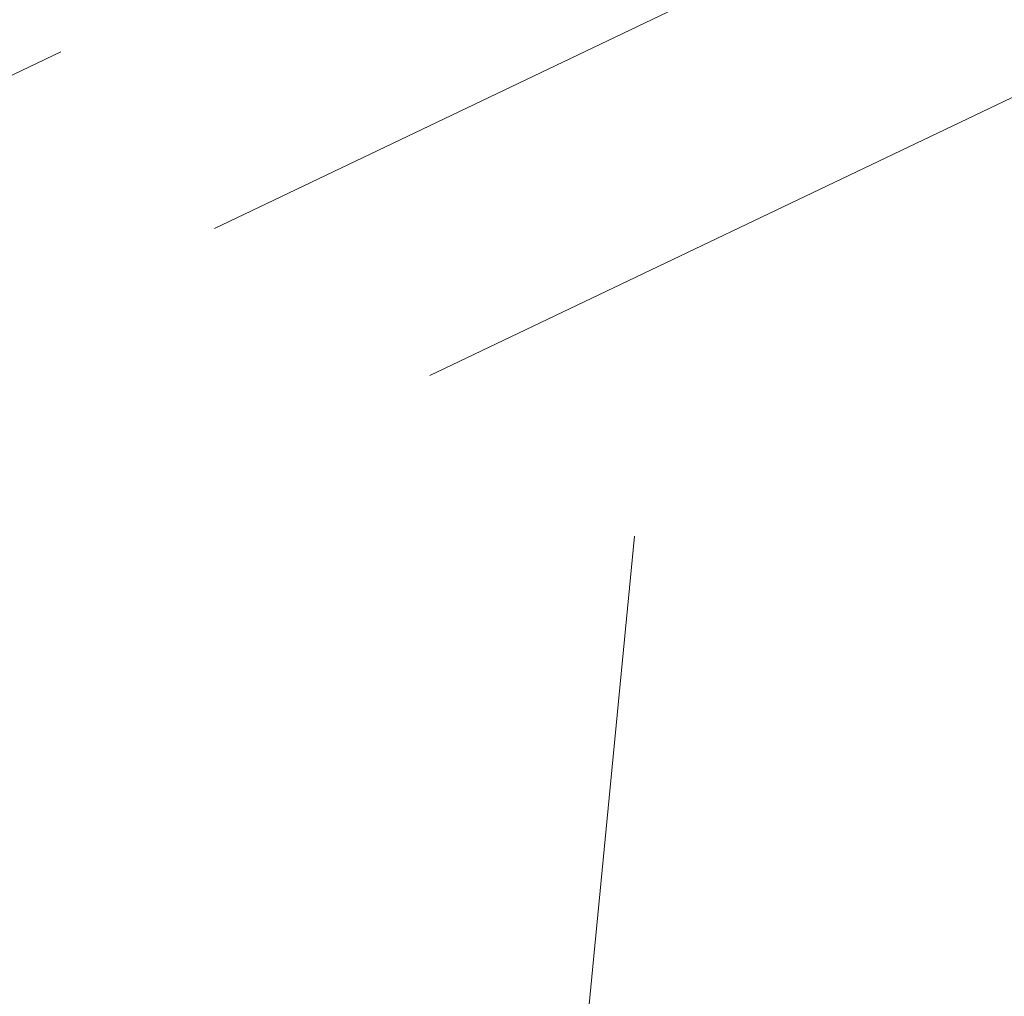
# Model space of a CAD drawing. Extents: x 1620708 to 2082925, y 607056 to 634194.
# Tile 82 of 256: x 1620923.108 to 1620923.27, y 607370.002 to 607370.162. Entities that reach past the tile are written whole.
import ezdxf

# ---------------------------------------------------------------- set-up
doc = ezdxf.new("R2010")
doc.units = 0
doc.header["$MEASUREMENT"] = 0
doc.linetypes.add('DGN Style 5', pattern=[0.19014183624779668, 0.08148935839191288, -0.1086524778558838])
doc.linetypes.add('HIDDEN2', pattern=[0.1875, 0.125, -0.0625])
doc.layers.add('DT_X_Contour_Major', color=1, linetype='HIDDEN2', lineweight=9)
doc.layers.add('PV_X_Walk', color=120, linetype='DGN Style 5', lineweight=0)
doc.layers.add('DT_X_Contour_Minor', color=1, linetype='HIDDEN2', lineweight=9, transparency=0.5)

msp = doc.modelspace()

# ---------------------------------------------------------------- linework, layer by layer
at = {"layer": 'DT_X_Contour_Major', "elevation": 1050, "flags": 128}
msp.add_lwpolyline([(1621012.897367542, 607435.6756074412), (1621013.004929, 607435.2389940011), (1621014.915409, 607428.035790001), (1621014.911513, 607427.339198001), (1621014.638143, 607426.236055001), (1621014.0953, 607424.7263600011), (1621013.282982, 607422.810113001), (1621010.757506, 607417.158055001), (1621009.877553, 607415.267581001), (1621009.131802, 607413.835203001), (1621008.520253, 607412.8609210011), (1621008.042906, 607412.344736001), (1621006.948917, 607411.5790350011), (1621006.381621, 607411.1269750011), (1621005.500225, 607410.345070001), (1621004.304729, 607409.233320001), (1621002.795133, 607407.7917250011), (1620998.350742, 607403.5076790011), (1620996.811144, 607402.044757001), (1620995.525643, 607400.8690260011), (1620994.494239, 607399.980486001), (1620993.716931, 607399.379138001), (1620991.982907, 607398.158462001), (1620991.385643, 607397.7500270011), (1620990.894371, 607397.440229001), (1620990.509091, 607397.229067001), (1620990.229802, 607397.116542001), (1620989.626353, 607396.9479910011), (1620989.385597, 607396.8579010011), (1620989.115916, 607396.714044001), (1620988.81731, 607396.516419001), (1620988.489779, 607396.265026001), (1620987.577796, 607395.522957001), (1620987.220386, 607395.2749250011), (1620986.832145, 607395.087383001), (1620986.413073, 607394.9603290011), (1620985.963169, 607394.893765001), (1620984.722315, 607394.796912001), (1620984.210602, 607394.764428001), (1620983.606101, 607394.739618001), (1620982.908814, 607394.722479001), (1620982.11874, 607394.713014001), (1620978.215224, 607394.686744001), (1620976.881683, 607394.1146090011), (1620976.444605, 607393.9268520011), (1620975.704889, 607393.6087820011), (1620974.662535, 607393.1604000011), (1620973.317542, 607392.5817050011), (1620969.327378, 607390.864769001), (1620967.906391, 607390.251237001), (1620966.636054, 607389.6983430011), (1620965.516367, 607389.206086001), (1620964.547329, 607388.7744670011), (1620962.164094, 607387.704334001), (1620961.180716, 607387.263645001), (1620960.018008, 607386.7441770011), (1620958.67597, 607386.145929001), (1620957.154603, 607385.468903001), (1620952.858518, 607383.558461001), (1620951.306839, 607382.867825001), (1620949.873864, 607382.228749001), (1620948.559595, 607381.641233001), (1620947.36403, 607381.105277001), (1620944.334131, 607379.7448080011), (1620943.195364, 607379.2327420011), (1620942.051487, 607378.716897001), (1620940.9025, 607378.197273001), (1620939.748403, 607377.673869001), (1620936.663998, 607376.273086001), (1620935.508695, 607375.748936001), (1620934.35609, 607375.227073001), (1620933.206183, 607374.707497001), (1620932.058975, 607374.1902080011), (1620929.00335, 607372.8138210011), (1620927.966843, 607372.3469810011), (1620927.149044, 607371.978753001), (1620926.54995, 607371.7091350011), (1620926.169563, 607371.538128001), (1620925.446807, 607371.213592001), (1620925.143023, 607371.075291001), (1620924.773739, 607370.9037930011), (1620924.338954, 607370.699095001), (1620923.838669, 607370.4612000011), (1620922.417241, 607369.782547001), (1620921.939599, 607369.5546520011), (1620921.57274, 607369.3799570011), (1620921.316667, 607369.258462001), (1620921.171379, 607369.1901670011), (1620920.931656, 607369.078980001), (1620920.798302, 607369.0176800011), (1620920.578032, 607368.9171700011), (1620920.270846, 607368.7774510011), (1620919.876745, 607368.5985220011), (1620917.834803, 607367.6720300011), (1620917.609897, 607367.188407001), (1620917.550801, 607367.080278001), (1620917.469901, 607366.9631580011), (1620917.367198, 607366.837048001), (1620917.242692, 607366.701947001), (1620916.881604, 607366.329691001), (1620916.700384, 607366.067565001), (1620916.427541, 607365.5603810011), (1620916.063075, 607364.8081390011), (1620915.606986, 607363.8108390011), (1620914.268583, 607360.8246260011), (1620913.714473, 607359.716969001), (1620913.055945, 607358.6336590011), (1620912.292998, 607357.574695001), (1620911.425633, 607356.5400760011), (1620908.973435, 607353.813556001), (1620908.143664, 607352.890101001), (1620907.493499, 607352.164626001), (1620907.022942, 607351.6371310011), (1620906.731991, 607351.307616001), (1620906.195597, 607350.6928830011), (1620906.01714, 607350.489996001), (1620905.884061, 607350.3423850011), (1620905.796363, 607350.2500490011), (1620905.754044, 607350.2129880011), (1620905.701699, 607350.187862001), (1620905.439272, 607350.0300900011), (1620904.691252, 607349.5756210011), (1620903.457637, 607348.824454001), (1620901.738428, 607347.776590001), (1620896.506413, 607344.586687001), (1620894.755131, 607343.5232520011), (1620893.425295, 607342.7253750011), (1620892.516908, 607342.1930550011), (1620892.029967, 607341.926293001), (1620891.293388, 607341.5690040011), (1620890.699438, 607341.2800220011), (1620889.470024, 607340.681040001), (1620887.605145, 607339.772060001), (1620885.104802, 607338.553082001), (1620877.589934, 607334.889141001), (1620875.062506, 607333.6618180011), (1620873.116376, 607332.7278050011), (1620871.751542, 607332.0871020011), (1620870.968004, 607331.739709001), (1620869.653633, 607331.204408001), (1620869.201028, 607331.018554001), (1620868.828991, 607330.862470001), (1620868.537523, 607330.7361540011), (1620868.326623, 607330.639608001), (1620867.871647, 607330.421842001), (1620867.657196, 607330.3584810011), (1620867.355077, 607330.331723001), (1620866.965289, 607330.3415670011), (1620866.487833, 607330.3880130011), (1620865.097724, 607330.560674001), (1620864.469202, 607330.520255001), (1620863.626218, 607330.269505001), (1620862.568772, 607329.808423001), (1620861.296864, 607329.1370100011), (1620857.619159, 607327.0661310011), (1620857.534267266, 607327.0198215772)], dxfattribs=at)
at = {"layer": 'DT_X_Contour_Minor', "transparency": 33554559, "flags": 128}
for points, elevation in [([(1620857.614780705, 607327.8227731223), (1620861.913083, 607330.243104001), (1620863.388845, 607331.051579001), (1620864.517826, 607331.6197620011), (1620865.300028, 607331.947653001), (1620865.73545, 607332.035253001), (1620866.434203, 607331.9484640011), (1620866.689011, 607331.932205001), (1620866.929368, 607331.948520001), (1620867.155274, 607331.9974100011), (1620867.36673, 607332.078874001), (1620867.911346, 607332.339544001), (1620868.119371, 607332.437019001), (1620868.334984, 607332.533940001), (1620868.558185, 607332.6303080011), (1620868.788974, 607332.726123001), (1620869.414529, 607332.9808910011), (1620869.854174, 607333.1787640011), (1620870.703944, 607333.581305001), (1620871.963838, 607334.1885140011), (1620873.633857, 607335.0003930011), (1620882.384237, 607339.2667180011), (1620886.537101, 607341.5103080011), (1620887.369258, 607341.965402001), (1620888.085933, 607342.3691460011), (1620888.687124, 607342.721540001), (1620889.172832, 607343.0225840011), (1620890.691988, 607344.0000660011), (1620890.969796, 607344.1788180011), (1620891.225096, 607344.343087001), (1620891.298546, 607344.390348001), (1620891.565683, 607344.551048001), (1620892.312005, 607344.9977010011), (1620893.537511, 607345.730309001), (1620895.242203, 607346.748870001), (1620900.426962, 607349.8463050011), (1620902.158979, 607350.8807200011), (1620903.466462, 607351.660890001), (1620904.349411, 607352.1868140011), (1620904.807826, 607352.4584930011), (1620905.464218, 607352.843974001), (1620905.734623, 607353.024211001), (1620906.053542, 607353.275811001), (1620906.420975, 607353.598774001), (1620906.836922, 607353.993099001), (1620908.891212, 607355.999799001), (1620911.359664, 607358.7443920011), (1620911.849435, 607359.319101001), (1620912.260837, 607359.866973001), (1620912.593872, 607360.388009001), (1620912.848539, 607360.8822090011), (1620913.423162, 607362.164293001), (1620913.641367, 607362.6501550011), (1620913.865017, 607363.1461780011), (1620914.094112, 607363.652361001), (1620914.328651, 607364.168704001), (1620915.435872, 607366.602015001), (1620915.958495, 607366.8653920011), (1620916.061751, 607366.917408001), (1620916.147537, 607366.9605810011), (1620916.215853, 607366.9949110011), (1620916.266699, 607367.020398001), (1620916.378996, 607367.0765720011), (1620916.416637, 607367.095103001), (1620916.445335, 607367.108566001), (1620916.465092, 607367.116959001), (1620916.475906, 607367.120283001), (1620916.492822, 607367.1223910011), (1620916.50373, 607367.1256290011), (1620916.523766, 607367.133765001), (1620916.55293, 607367.1467970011), (1620916.591223, 607367.1647270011), (1620916.705508, 607367.219069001), (1620916.742749, 607367.236405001), (1620916.768758, 607367.2476550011), (1620916.783535, 607367.2528210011), (1620916.787081, 607367.2519020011), (1620916.781559, 607367.2413370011), (1620916.847366, 607367.2685510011), (1620917.048929, 607367.358118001), (1620917.386247, 607367.510036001), (1620917.859321, 607367.724307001), (1620919.30186, 607368.3788300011), (1620919.798662, 607368.604482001), (1620920.207166, 607368.790542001), (1620920.527372, 607368.9370130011), (1620920.75928, 607369.043893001), (1620921.259968, 607369.276120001), (1620921.480195, 607369.3790270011), (1620921.765359, 607369.5135780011), (1620922.115461, 607369.6797720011), (1620922.5305, 607369.877611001), (1620923.723853, 607370.447370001), (1620924.166892, 607370.6574340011), (1620924.600996, 607370.860307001), (1620925.026164, 607371.055987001), (1620925.442397, 607371.2444760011), (1620926.540436, 607371.737525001), (1620927.02094, 607371.953454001), (1620927.638925, 607372.2314570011), (1620928.394389, 607372.571532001), (1620929.287333, 607372.9736800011), (1620931.851823, 607374.128838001), (1620932.814639, 607374.562982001), (1620933.77972, 607374.999046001), (1620934.747065, 607375.4370290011), (1620935.716674, 607375.876932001), (1620938.305319, 607377.0525650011), (1620939.342711, 607377.522732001), (1620940.513403, 607378.051505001), (1620941.817395, 607378.638886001), (1620943.254687, 607379.2848750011), (1620947.265199, 607381.0856540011), (1620948.749991, 607381.751618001), (1620950.196486, 607382.398927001), (1620951.604682, 607383.027580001), (1620952.97458, 607383.6375770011), (1620956.576576, 607385.2393620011), (1620957.921393, 607385.838099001), (1620959.254347, 607386.432973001), (1620960.575439, 607387.023982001), (1620961.884668, 607387.611128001), (1620965.360128, 607389.171698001), (1620966.657177, 607389.751170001), (1620967.941727, 607390.319162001), (1620969.21378, 607390.875671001), (1620970.473334, 607391.4207000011), (1620973.815481, 607392.858799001), (1620975.019254, 607393.3766390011), (1620976.123963, 607393.851582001), (1620977.129607, 607394.283629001), (1620978.036187, 607394.6727810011), (1620982.035743, 607396.388730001), (1620982.410179, 607396.391250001), (1620982.551367, 607396.3972630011), (1620982.814459, 607396.4142210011), (1620983.199456, 607396.4421260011), (1620983.706357, 607396.4809760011), (1620985.220632, 607396.599170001), (1620985.769672, 607396.6804020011), (1620986.281088, 607396.8354520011), (1620986.754877, 607397.064319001), (1620987.191042, 607397.367004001), (1620988.30398, 607398.2725880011), (1620988.673225, 607398.5708680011), (1620988.946257, 607398.7865180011), (1620989.123076, 607398.9195390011), (1620989.203682, 607398.9699310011), (1620989.290347, 607398.9941380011), (1620989.330457, 607399.010298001), (1620989.385789, 607399.0406240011), (1620989.456344, 607399.0851160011), (1620989.54212, 607399.143774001), (1620989.791153, 607399.319082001), (1620990.129198, 607399.6236880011), (1620990.956557, 607400.4060250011), (1620992.273232, 607401.666092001), (1620994.079221, 607403.403890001), (1620999.547612, 607408.674993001), (1621001.378905, 607410.4304550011), (1621002.771492, 607411.743513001), (1621003.725373, 607412.614169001), (1621004.240548, 607413.042421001), (1621005.029405, 607413.594554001), (1621005.373612, 607413.9667670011), (1621005.81459, 607414.669306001), (1621006.352338, 607415.702169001), (1621006.986857, 607417.065358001), (1621008.807937, 607421.1409640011), (1621009.379052, 607422.577908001), (1621009.726588, 607423.832039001), (1621009.850546, 607424.9033560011), (1621009.750924, 607425.791859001), (1621009.187162, 607427.917448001), (1621008.945918, 607428.827025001), (1621008.645008, 607429.961565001), (1621008.284432, 607431.3210670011), (1621007.864191, 607432.905531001), (1621006.663991, 607437.430720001), (1621006.248387, 607439.117739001), (1621005.901725, 607440.7849060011), (1621005.624006, 607442.432220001), (1621005.415228, 607444.0596810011), (1621004.601796, 607451.6081760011)], 1051), ([(1621018.169602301, 607425.4151227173), (1621017.758028, 607424.479263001), (1621014.528154, 607417.2507510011), (1621013.402768, 607414.8329920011), (1621012.449014, 607413.001100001), (1621011.666894, 607411.755075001), (1621011.056408, 607411.0949170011), (1621009.657287, 607410.1156500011), (1621009.037869, 607409.6397810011), (1621008.228958, 607408.946626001), (1621007.230553, 607408.0361850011), (1621006.042654, 607406.908457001), (1621002.622263, 607403.611467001), (1621001.349056, 607402.4234220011), (1621000.094728, 607401.332028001), (1620998.859279, 607400.3372850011), (1620997.642709, 607399.4391930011), (1620994.423693, 607397.1731500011), (1620993.314942, 607396.4149380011), (1620992.402953, 607395.839833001), (1620991.687724, 607395.447836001), (1620991.169256, 607395.238947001), (1620990.049023, 607394.9260510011), (1620989.648118, 607394.796263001), (1620989.285575, 607394.641569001), (1620988.961395, 607394.461969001), (1620988.675578, 607394.2574640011), (1620987.96455, 607393.678909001), (1620987.685896, 607393.4855310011), (1620987.383203, 607393.339314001), (1620987.056473, 607393.240257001), (1620986.705705, 607393.1883600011), (1620985.738273, 607393.112848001), (1620985.287787, 607393.087176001), (1620984.661901, 607393.066791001), (1620983.860616, 607393.0516960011), (1620982.883932, 607393.041888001), (1620980.045576, 607393.022787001), (1620979.060106, 607393.001618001), (1620978.232464, 607392.952436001), (1620977.562648, 607392.875243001), (1620977.050659, 607392.770036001), (1620975.895792, 607392.4521370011), (1620975.465356, 607392.345203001), (1620975.040198, 607392.262826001), (1620974.620317, 607392.205005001), (1620974.205714, 607392.1717410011), (1620972.283214, 607392.073807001), (1620966.976915, 607389.7905490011), (1620965.921468, 607389.335264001), (1620965.029254, 607388.9479510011), (1620964.300275, 607388.628609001), (1620963.734529, 607388.3772370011), (1620962.443519, 607387.797541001), (1620961.785992, 607387.5033080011), (1620960.781668, 607387.0553810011), (1620959.430548, 607386.4537590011), (1620957.732631, 607385.698444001), (1620952.742457, 607383.479345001), (1620951.008995, 607382.7080710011), (1620949.551243, 607382.058572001), (1620948.369198, 607381.530849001), (1620947.462862, 607381.1249010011), (1620945.413576, 607380.204742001), (1620944.573334, 607379.8265990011), (1620943.589572, 607379.382290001), (1620942.46229, 607378.8718140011), (1620941.191487, 607378.2951720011), (1620937.611321, 607376.6692390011), (1620936.270324, 607376.0608420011), (1620934.93246, 607375.4550990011), (1620933.597727, 607374.852011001), (1620932.266126, 607374.2515780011), (1620928.719366, 607372.6539620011), (1620927.539298, 607372.122431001), (1620926.659163, 607371.726049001), (1620926.07896, 607371.464816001), (1620925.798691, 607371.338732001), (1620925.451217, 607371.182707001), (1620925.26693, 607371.0979600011), (1620924.974674, 607370.960739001), (1620924.574449, 607370.7710420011), (1620924.066256, 607370.5288710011), (1620921.44276, 607369.2762980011), (1620921.328346, 607369.1007760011), (1620921.28582, 607369.022551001), (1620921.207277, 607368.863101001), (1620921.092717, 607368.622424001), (1620920.942139, 607368.3005210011), (1620920.492577, 607367.333813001), (1620920.280633, 607366.950188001), (1620919.981974, 607366.524345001), (1620919.5966, 607366.056282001), (1620919.12451, 607365.546001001), (1620917.749982, 607364.128961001), (1620917.250083, 607363.554928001), (1620916.781279, 607362.895608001), (1620916.34357, 607362.151003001), (1620915.936958, 607361.3211120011), (1620914.89412, 607358.994355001), (1620914.462376, 607358.1313060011), (1620913.949273, 607357.287227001), (1620913.35481, 607356.4621170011), (1620912.678988, 607355.6559770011), (1620910.768317, 607353.5315640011), (1620910.073575, 607352.7567850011), (1620909.422353, 607352.025760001), (1620908.814651, 607351.338488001), (1620908.250468, 607350.6949680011), (1620906.804008, 607349.037255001), (1620906.322772, 607348.4901410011), (1620905.963907, 607348.0920860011), (1620905.727416, 607347.8430890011), (1620905.613296, 607347.743151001), (1620905.472141, 607347.6753930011), (1620905.234178, 607347.536315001), (1620904.626157, 607347.169901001), (1620903.648077, 607346.576150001), (1620902.299938, 607345.7550630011), (1620898.21149, 607343.262380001), (1620896.754143, 607342.388286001), (1620895.448438, 607341.635516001), (1620894.294376, 607341.0040700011), (1620893.291955, 607340.493947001), (1620890.821025, 607339.2953840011), (1620889.730051, 607338.7654920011), (1620888.310329, 607338.0747380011), (1620886.561859, 607337.223122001), (1620884.48464, 607336.210645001), (1620878.507057, 607333.2962210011), (1620876.451763, 607332.3016840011), (1620874.769069, 607331.5038890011), (1620873.458975, 607330.902837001), (1620872.52148, 607330.498528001), (1620870.518292, 607329.6826930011), (1620869.843871, 607329.406801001), (1620869.322999, 607329.191000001), (1620868.955675, 607329.035290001), (1620868.741899, 607328.939671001), (1620868.376563, 607328.7648100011), (1620868.159118, 607328.7195520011), (1620867.780787, 607328.714925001), (1620867.241568, 607328.750929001), (1620866.541462, 607328.8275630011), (1620864.459998, 607329.086094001), (1620863.638376, 607329.092857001), (1620862.73461, 607328.9192490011), (1620861.7487, 607328.565268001), (1620860.680645, 607328.030915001), (1620857.722971, 607326.3654790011), (1620857.45393923, 607326.2187190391)], 1049)]:
    msp.add_lwpolyline(points, dxfattribs=dict(at, elevation=elevation))
at = {"layer": 'PV_X_Walk', "flags": 128}
msp.add_lwpolyline([(1620923.497000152, 607373.0480107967), (1620925.580000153, 607372.9250107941), (1620930.057000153, 607374.946010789), (1620930.041000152, 607374.4520107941), (1620930.649000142, 607374.729010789), (1620927.975000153, 607349.421010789), (1620924.809000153, 607317.9040107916), (1620924.263000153, 607317.6010107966), (1620924.220000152, 607317.1730107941), (1620918.980000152, 607314.7690107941), (1620918.848000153, 607313.5600107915), (1620917.511000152, 607313.6870107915), (1620920.361000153, 607340.6820107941)], close=True, dxfattribs=at)

doc.saveas('drawing.dxf')
